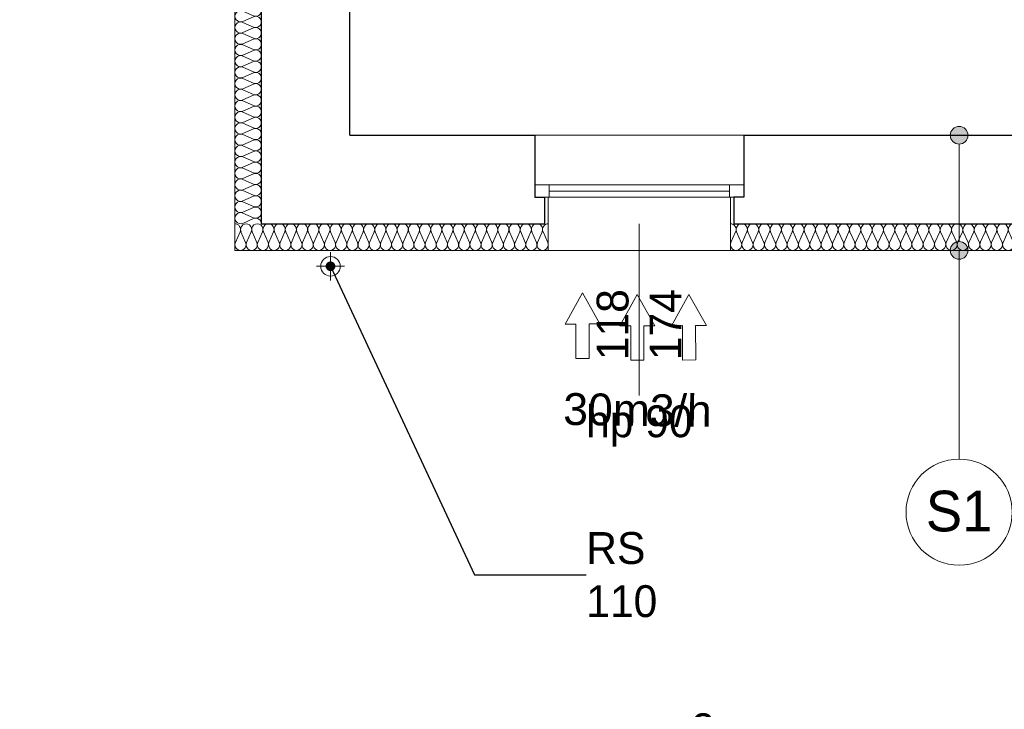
# Model space of a CAD drawing. Header units: millimetres. Extents: x -17429 to 155243, y -2908 to 188569.
# Tile 57 of 113: x -12277 to -6713, y 88723 to 92619. Entities that reach past the tile are written whole.
import ezdxf

# ---------------------------------------------------------------- set-up
doc = ezdxf.new("R2010")
doc.units = ezdxf.units.MM
doc.header["$MEASUREMENT"] = 0
doc.layers.get('0').update_dxf_attribs({"lineweight": 5})
for name, color, linetype in [('#opisy', 7, 'Continuous'), ('#podkład', 252, 'Continuous'), ('Arch ocieplenie', 252, 'Continuous'), ('Arch opisy', 252, 'Continuous')]:
    doc.layers.add(name, color=color, linetype=linetype)
doc.layers.add('arch izolacje_Nr_Pióra__3', color=7, linetype='Continuous', lineweight=13, true_color=0xff6600)
doc.layers.add('Arch ocieplenie_Nr_Pióra__22', color=7, linetype='Continuous', lineweight=9, true_color=0x7f7f7f)
for name, color, linetype, lineweight in [('Arch opisy_Nr_Pióra__1', 252, 'Continuous', 25), ('Arch opisy_Nr_Pióra__21', 252, 'Continuous', 13), ('INWENT ODWODNIENIE_Nr_Pióra__21', 252, 'Continuous', 13), ('INWENT OPISY_Nr_Pióra__21', 252, 'Continuous', 13), ('INWENT. OKNA_Nr_Pióra__5', 7, 'Continuous', 13), ('INWENT.ŚCIANY_Nr_Pióra__1', 252, 'Continuous', 25), ('INWENT.ŚCIANY_Nr_Pióra__21', 7, 'Continuous', 13)]:
    doc.layers.add(name, color=color, linetype=linetype, lineweight=lineweight)
doc.styles.add('ARIAL', font='arial.ttf', dxfattribs={"width": 0.75})
doc.styles.add('GENERATED_STYLE_2', font='txt')
doc.styles.add('GENERATED_STYLE_4', font='txt')
doc.styles.add('GENERATED_STYLE_6', font='txt')
doc.dimstyles.new('GENERATED_STYLE__6', dxfattribs={"dimtxt": 0.18, "dimasz": 109.44, "dimexe": 0.18, "dimexo": 0.0625, "dimgap": 0.09, "dimtad": 0, "dimtih": 1, "dimtoh": 1, "dimdec": 4, "dimzin": 0, "dimdsep": 46, "dimcen": 0.09, "dimadec": 0, "dimazin": 0, "dimtfac": 1, "dimtdec": 4, "dimtmove": 0, "dimatfit": 3, "dimldrblk": 'ARROWHEAD_11', "dimfxl": 1, "dimtolj": 1, "dimtzin": 0, "dimarcsym": 0})

# ---------------------------------------------------------------- blocks, each defined once
blk = doc.blocks.new('jhjhhh')
at = {"layer": 'Arch opisy_Nr_Pióra__1', "color": 252, "linetype": 'Continuous', "insert": (-19021.1, 81040.3), "char_height": 250.009, "width": 8087.779, "attachment_point": 7, "style": 'GENERATED_STYLE_6'}
blk.add_mtext('     1.1^Iklatka schod.^I33,38 m{\\H0.7x;\\A1;\\S2^  ;}\\A1;^I\\P     1.2^Izmywak^I^I18,54 m{\\H0.7x;\\S2^  ;}^I\\P     1.3^Ipom.socjalne^I7,70 m{\\H0.7x;\\S2^  ;}^I\\P     1.4^Iłazienka^I^I2,13 m{\\H0.7x;\\S2^  ;}^I\\P     1.5^Ikomunikacja^I3,15 m{\\H0.7x;\\S2^  ;}^I\\P     1.6^Ikomunikacja^I3,82 m{\\H0.7x;\\S2^  ;}^I\\P     1.7^I{\\W0.8;gab. pielęgniarki}^I9,77 m{\\H0.7x;\\S2^  ;}^I\\P     1.8^I{\\W0.7;sala przedszkolna}^I67,27 m{\\H0.7x;\\S2^  ;}^I\\P     1.9^Iłazienka^I^I12,14 m{\\H0.7x;\\S2^  ;}^I\\P     1.10^I{\\W0.7;sala przedszkolna}^I61,53 m{\\H0.7x;\\S2^  ;}^I\\P     1.11^Iłazienka^I^I10,54 m{\\H0.7x;\\S2^  ;}^I\\P     1.12^Ipom. gosp.^I1,92 m{\\H0.7x;\\S2^  ;}^I^I', dxfattribs=at)
blk = doc.blocks.new('Izolacja cieplna 14_111', base_point=(-6210.9, 91465.9))
at = {"layer": 'Arch ocieplenie_Nr_Pióra__22', "linetype": 'Continuous'}
for p, q in [((-8231.6, 91421.2), (-8258.2, 91360.6)), ((-8199.6, 91360.6), (-8226.2, 91421.2)), ((-8167.5, 91421.2), (-8194.2, 91360.6)), ((-8135.5, 91360.6), (-8162.1, 91421.2)), ((-8103.5, 91421.2), (-8130.1, 91360.6)), ((-8071.4, 91360.6), (-8098.1, 91421.2)), ((-8039.4, 91421.2), (-8066.1, 91360.6)), ((-8007.4, 91360.6), (-8034, 91421.2)), ((-7975.3, 91421.2), (-8002, 91360.6)), ((-7943.3, 91360.6), (-7970, 91421.2)), ((-7911.3, 91421.2), (-7937.9, 91360.6)), ((-7879.2, 91360.6), (-7905.9, 91421.2)), ((-7847.2, 91421.2), (-7873.9, 91360.6)), ((-7815.2, 91360.6), (-7841.8, 91421.2)), ((-7783.2, 91421.2), (-7809.8, 91360.6)), ((-7751.1, 91360.6), (-7777.8, 91421.2)), ((-7719.1, 91421.2), (-7745.7, 91360.6)), ((-7687.1, 91360.6), (-7713.7, 91421.2)), ((-7655, 91421.2), (-7681.7, 91360.6)), ((-7623, 91360.6), (-7649.6, 91421.2)), ((-7591, 91421.2), (-7617.6, 91360.6)), ((-7558.9, 91360.6), (-7585.6, 91421.2)), ((-7526.9, 91421.2), (-7553.6, 91360.6)), ((-7494.9, 91360.6), (-7521.5, 91421.2)), ((-7462.8, 91421.2), (-7489.5, 91360.6)), ((-7430.8, 91360.6), (-7457.5, 91421.2)), ((-7398.8, 91421.2), (-7425.4, 91360.6)), ((-7366.7, 91360.6), (-7393.4, 91421.2)), ((-7334.7, 91421.2), (-7361.4, 91360.6)), ((-7302.7, 91360.6), (-7329.3, 91421.2)), ((-7270.7, 91421.2), (-7297.3, 91360.6)), ((-7238.6, 91360.6), (-7265.3, 91421.2)), ((-7206.6, 91421.2), (-7233.2, 91360.6)), ((-7174.6, 91360.6), (-7201.2, 91421.2)), ((-7142.5, 91421.2), (-7169.2, 91360.6)), ((-7110.5, 91360.6), (-7137.1, 91421.2)), ((-7078.5, 91421.2), (-7105.1, 91360.6)), ((-7046.4, 91360.6), (-7073.1, 91421.2)), ((-7014.4, 91421.2), (-7041.1, 91360.6)), ((-6982.4, 91360.6), (-7009, 91421.2)), ((-6950.3, 91421.2), (-6977, 91360.6)), ((-6918.3, 91360.6), (-6945, 91421.2)), ((-6886.3, 91421.2), (-6912.9, 91360.6)), ((-6854.2, 91360.6), (-6880.9, 91421.2)), ((-6822.2, 91421.2), (-6848.9, 91360.6)), ((-6790.2, 91360.6), (-6816.8, 91421.2)), ((-6758.2, 91421.2), (-6784.8, 91360.6)), ((-6726.1, 91360.6), (-6752.8, 91421.2)), ((-6694.1, 91421.2), (-6720.7, 91360.6)), ((-6662.1, 91360.6), (-6688.7, 91421.2)), ((-6630, 91421.2), (-6656.7, 91360.6)), ((-6598, 91360.6), (-6624.6, 91421.2)), ((-6566, 91421.2), (-6592.6, 91360.6)), ((-6533.9, 91360.6), (-6560.6, 91421.2)), ((-6501.9, 91421.2), (-6528.6, 91360.6)), ((-6469.9, 91360.6), (-6496.5, 91421.2)), ((-6437.8, 91421.2), (-6464.5, 91360.6)), ((-6405.8, 91360.6), (-6432.5, 91421.2)), ((-6373.8, 91421.2), (-6400.4, 91360.6)), ((-6341.7, 91360.6), (-6368.4, 91421.2)), ((-6309.7, 91421.2), (-6336.4, 91360.6)), ((-6277.7, 91360.6), (-6304.3, 91421.2)), ((-6245.7, 91421.2), (-6272.3, 91360.6)), ((-6213.6, 91360.6), (-6240.3, 91421.2))]:
    blk.add_line(p, q, dxfattribs=at)
for centre, start_param, end_param in [((-8260.9, 91434), 2.7288, 4.712389), ((-8196.9, 91434), 2.7288, 6.695979), ((-8132.8, 91434), 2.7288, 6.695979), ((-8068.7, 91434), 2.7288, 6.695979), ((-8004.7, 91434), 2.7288, 6.695979), ((-7940.6, 91434), 2.7288, 6.695979), ((-7876.6, 91434), 2.7288, 6.695979), ((-7812.5, 91434), 2.7288, 6.695979), ((-7748.4, 91434), 2.7288, 6.695979), ((-7684.4, 91434), 2.7288, 6.695979), ((-7620.3, 91434), 2.7288, 6.695979), ((-7556.2, 91434), 2.7288, 6.695979), ((-7492.2, 91434), 2.7288, 6.695979), ((-7428.1, 91434), 2.7288, 6.695979), ((-7364.1, 91434), 2.7288, 6.695979), ((-7300, 91434), 2.7288, 6.695979), ((-7235.9, 91434), 2.7288, 6.695979), ((-7171.9, 91434), 2.7288, 6.695979), ((-7107.8, 91434), 2.7288, 6.695979), ((-7043.7, 91434), 2.7288, 6.695979), ((-6979.7, 91434), 2.7288, 6.695979), ((-6915.6, 91434), 2.7288, 6.695979), ((-6851.6, 91434), 2.7288, 6.695979), ((-6787.5, 91434), 2.7288, 6.695979), ((-6723.4, 91434), 2.7288, 6.695979), ((-6659.4, 91434), 2.7288, 6.695979), ((-6595.3, 91434), 2.7288, 6.695979), ((-6531.2, 91434), 2.7288, 6.695979), ((-6467.2, 91434), 2.7288, 6.695979), ((-6403.1, 91434), 2.7288, 6.695979), ((-6339.1, 91434), 2.7288, 6.695979), ((-6275, 91434), 2.7288, 6.695979), ((-6210.9, 91434), 4.712389, 6.695979), ((-8228.9, 91347.8), 5.870392, 9.837571), ((-8164.8, 91347.8), 5.870392, 9.837571), ((-8100.8, 91347.8), 5.870392, 9.837571), ((-8036.7, 91347.8), 5.870392, 9.837571), ((-7972.6, 91347.8), 5.870392, 9.837571), ((-7908.6, 91347.8), 5.870392, 9.837571), ((-7844.5, 91347.8), 5.870392, 9.837571), ((-7780.5, 91347.8), 5.870392, 9.837571), ((-7716.4, 91347.8), 5.870392, 9.837571), ((-7652.3, 91347.8), 5.870392, 9.837571), ((-7588.3, 91347.8), 5.870392, 9.837571), ((-7524.2, 91347.8), 5.870392, 9.837571), ((-7460.1, 91347.8), 5.870392, 9.837571), ((-7396.1, 91347.8), 5.870392, 9.837571), ((-7332, 91347.8), 5.870392, 9.837571), ((-7268, 91347.8), 5.870392, 9.837571), ((-7203.9, 91347.8), 5.870392, 9.837571), ((-7139.8, 91347.8), 5.870392, 9.837571), ((-7075.8, 91347.8), 5.870392, 9.837571), ((-7011.7, 91347.8), 5.870392, 9.837571), ((-6947.6, 91347.8), 5.870392, 9.837571), ((-6883.6, 91347.8), 5.870392, 9.837571), ((-6819.5, 91347.8), 5.870392, 9.837571), ((-6755.5, 91347.8), 5.870392, 9.837571), ((-6691.4, 91347.8), 5.870392, 9.837571), ((-6627.3, 91347.8), 5.870392, 9.837571), ((-6563.3, 91347.8), 5.870392, 9.837571), ((-6499.2, 91347.8), 5.870392, 9.837571), ((-6435.1, 91347.8), 5.870392, 9.837571), ((-6371.1, 91347.8), 5.870392, 9.837571), ((-6307, 91347.8), 5.870392, 9.837571), ((-6243, 91347.8), 5.870392, 9.837571)]:
    blk.add_ellipse(centre, major_axis=(-32, 0), ratio=0.995956, start_param=start_param, end_param=end_param, dxfattribs=at)
blk = doc.blocks.new('Izolacja cieplna 14_112', base_point=(-9290.9, 91465.9))
at = {"layer": 'Arch ocieplenie_Nr_Pióra__22', "linetype": 'Continuous'}
for p, q in [((-11032, 91421.2), (-11058.3, 91360.6)), ((-11000.4, 91360.6), (-11026.7, 91421.2)), ((-10968.8, 91421.2), (-10995.1, 91360.6)), ((-10937.2, 91360.6), (-10963.5, 91421.2)), ((-10905.5, 91421.2), (-10931.8, 91360.6)), ((-10873.9, 91360.6), (-10900.2, 91421.2)), ((-10842.3, 91421.2), (-10868.6, 91360.6)), ((-10810.7, 91360.6), (-10837, 91421.2)), ((-10779.1, 91421.2), (-10805.4, 91360.6)), ((-10747.5, 91360.6), (-10773.8, 91421.2)), ((-10715.9, 91421.2), (-10742.2, 91360.6)), ((-10684.3, 91360.6), (-10710.6, 91421.2)), ((-10652.7, 91421.2), (-10679, 91360.6)), ((-10621.1, 91360.6), (-10647.4, 91421.2)), ((-10589.5, 91421.2), (-10615.8, 91360.6)), ((-10557.9, 91360.6), (-10584.2, 91421.2)), ((-10526.3, 91421.2), (-10552.6, 91360.6)), ((-10494.7, 91360.6), (-10521, 91421.2)), ((-10463, 91421.2), (-10489.3, 91360.6)), ((-10431.4, 91360.6), (-10457.7, 91421.2)), ((-10399.8, 91421.2), (-10426.1, 91360.6)), ((-10368.2, 91360.6), (-10394.5, 91421.2)), ((-10336.6, 91421.2), (-10362.9, 91360.6)), ((-10305, 91360.6), (-10331.3, 91421.2)), ((-10273.4, 91421.2), (-10299.7, 91360.6)), ((-10241.8, 91360.6), (-10268.1, 91421.2)), ((-10210.2, 91421.2), (-10236.5, 91360.6)), ((-10178.6, 91360.6), (-10204.9, 91421.2)), ((-10147, 91421.2), (-10173.3, 91360.6)), ((-10115.4, 91360.6), (-10141.7, 91421.2)), ((-10083.8, 91421.2), (-10110.1, 91360.6)), ((-10052.2, 91360.6), (-10078.5, 91421.2)), ((-10020.5, 91421.2), (-10046.8, 91360.6)), ((-9988.9, 91360.6), (-10015.2, 91421.2)), ((-9957.3, 91421.2), (-9983.6, 91360.6)), ((-9925.7, 91360.6), (-9952, 91421.2)), ((-9894.1, 91421.2), (-9920.4, 91360.6)), ((-9862.5, 91360.6), (-9888.8, 91421.2)), ((-9830.9, 91421.2), (-9857.2, 91360.6)), ((-9799.3, 91360.6), (-9825.6, 91421.2)), ((-9767.7, 91421.2), (-9794, 91360.6)), ((-9736.1, 91360.6), (-9762.4, 91421.2)), ((-9704.5, 91421.2), (-9730.8, 91360.6)), ((-9672.9, 91360.6), (-9699.2, 91421.2)), ((-9641.3, 91421.2), (-9667.6, 91360.6)), ((-9609.7, 91360.6), (-9636, 91421.2)), ((-9578, 91421.2), (-9604.3, 91360.6)), ((-9546.4, 91360.6), (-9572.7, 91421.2)), ((-9514.8, 91421.2), (-9541.1, 91360.6)), ((-9483.2, 91360.6), (-9509.5, 91421.2)), ((-9451.6, 91421.2), (-9477.9, 91360.6)), ((-9420, 91360.6), (-9446.3, 91421.2)), ((-9388.4, 91421.2), (-9414.7, 91360.6)), ((-9356.8, 91360.6), (-9383.1, 91421.2)), ((-9325.2, 91421.2), (-9351.5, 91360.6)), ((-9293.6, 91360.6), (-9319.9, 91421.2))]:
    blk.add_line(p, q, dxfattribs=at)
for centre, start_param, end_param in [((-11060.9, 91434), 1.158004, 3.141593), ((-10997.7, 91434), 1.158004, 5.125183), ((-10934.5, 91434), 1.158004, 5.125183), ((-10871.3, 91434), 1.158004, 5.125183), ((-10808.1, 91434), 1.158004, 5.125183), ((-10744.9, 91434), 1.158004, 5.125183), ((-10681.6, 91434), 1.158004, 5.125183), ((-10618.4, 91434), 1.158004, 5.125183), ((-10555.2, 91434), 1.158004, 5.125183), ((-10492, 91434), 1.158004, 5.125183), ((-10428.8, 91434), 1.158004, 5.125183), ((-10365.6, 91434), 1.158004, 5.125183), ((-10302.4, 91434), 1.158004, 5.125183), ((-10239.1, 91434), 1.158004, 5.125183), ((-10175.9, 91434), 1.158004, 5.125183), ((-10112.7, 91434), 1.158004, 5.125183), ((-10049.5, 91434), 1.158004, 5.125183), ((-9986.3, 91434), 1.158004, 5.125183), ((-9923.1, 91434), 1.158004, 5.125183), ((-9859.9, 91434), 1.158004, 5.125183), ((-9796.6, 91434), 1.158004, 5.125183), ((-9733.4, 91434), 1.158004, 5.125183), ((-9670.2, 91434), 1.158004, 5.125183), ((-9607, 91434), 1.158004, 5.125183), ((-9543.8, 91434), 1.158004, 5.125183), ((-9480.6, 91434), 1.158004, 5.125183), ((-9417.4, 91434), 1.158004, 5.125183), ((-9354.1, 91434), 1.158004, 5.125183), ((-9290.9, 91434), 3.141593, 5.125182), ((-11029.3, 91347.8), 4.299595, 8.266775), ((-10966.1, 91347.8), 4.299595, 8.266775), ((-10902.9, 91347.8), 4.299595, 8.266775), ((-10839.7, 91347.8), 4.299595, 8.266775), ((-10776.5, 91347.8), 4.299595, 8.266775), ((-10713.3, 91347.8), 4.299595, 8.266775), ((-10650, 91347.8), 4.299595, 8.266775), ((-10586.8, 91347.8), 4.299595, 8.266775), ((-10523.6, 91347.8), 4.299595, 8.266775), ((-10460.4, 91347.8), 4.299595, 8.266775), ((-10397.2, 91347.8), 4.299595, 8.266775), ((-10334, 91347.8), 4.299595, 8.266775), ((-10270.8, 91347.8), 4.299595, 8.266775), ((-10207.5, 91347.8), 4.299595, 8.266775), ((-10144.3, 91347.8), 4.299595, 8.266775), ((-10081.1, 91347.8), 4.299595, 8.266775), ((-10017.9, 91347.8), 4.299595, 8.266775), ((-9954.7, 91347.8), 4.299595, 8.266775), ((-9891.5, 91347.8), 4.299595, 8.266775), ((-9828.3, 91347.8), 4.299595, 8.266775), ((-9765, 91347.8), 4.299595, 8.266775), ((-9701.8, 91347.8), 4.299595, 8.266775), ((-9638.6, 91347.8), 4.299595, 8.266775), ((-9575.4, 91347.8), 4.299595, 8.266775), ((-9512.2, 91347.8), 4.299595, 8.266775), ((-9449, 91347.8), 4.299595, 8.266775), ((-9385.8, 91347.8), 4.299595, 8.266775), ((-9322.5, 91347.8), 4.299595, 8.266775)]:
    blk.add_ellipse(centre, major_axis=(0, -31.9), ratio=0.990766, start_param=start_param, end_param=end_param, dxfattribs=at)
blk = doc.blocks.new('Izolacja cieplna 14_113', base_point=(-10910.9, 91465.9))
at = {"layer": 'Arch ocieplenie_Nr_Pióra__22', "linetype": 'Continuous'}
for p, q in [((-10955.6, 94541.8), (-11016.2, 94568.2)), ((-11016.2, 94510.1), (-10955.6, 94536.5)), ((-10955.6, 94478.5), (-11016.2, 94504.8)), ((-11016.2, 94446.8), (-10955.6, 94473.1)), ((-10955.6, 94415.1), (-11016.2, 94441.5)), ((-11016.2, 94383.4), (-10955.6, 94409.8)), ((-10955.6, 94351.7), (-11016.2, 94378.1)), ((-11016.2, 94320), (-10955.6, 94346.4)), ((-10955.6, 94288.4), (-11016.2, 94314.7)), ((-11016.2, 94256.7), (-10955.6, 94283)), ((-10955.6, 94225), (-11016.2, 94251.4)), ((-11016.2, 94193.3), (-10955.6, 94219.7)), ((-10955.6, 94161.6), (-11016.2, 94188)), ((-11016.2, 94129.9), (-10955.6, 94156.3)), ((-10955.6, 94098.3), (-11016.2, 94124.6)), ((-11016.2, 94066.6), (-10955.6, 94092.9)), ((-10955.6, 94034.9), (-11016.2, 94061.3)), ((-11016.2, 94003.2), (-10955.6, 94029.6)), ((-10955.6, 93971.5), (-11016.2, 93997.9)), ((-11016.2, 93939.8), (-10955.6, 93966.2)), ((-10955.6, 93908.2), (-11016.2, 93934.5)), ((-11016.2, 93876.5), (-10955.6, 93902.8)), ((-10955.6, 93844.8), (-11016.2, 93871.2)), ((-11016.2, 93813.1), (-10955.6, 93839.5)), ((-10955.6, 93781.4), (-11016.2, 93807.8)), ((-11016.2, 93749.7), (-10955.6, 93776.1)), ((-10955.6, 93718.1), (-11016.2, 93744.4)), ((-11016.2, 93686.4), (-10955.6, 93712.7)), ((-10955.6, 93654.7), (-11016.2, 93681)), ((-11016.2, 93623), (-10955.6, 93649.4)), ((-10955.6, 93591.3), (-11016.2, 93617.7)), ((-11016.2, 93559.6), (-10955.6, 93586)), ((-10955.6, 93528), (-11016.2, 93554.3)), ((-11016.2, 93496.3), (-10955.6, 93522.6)), ((-10955.6, 93464.6), (-11016.2, 93490.9)), ((-11016.2, 93432.9), (-10955.6, 93459.3)), ((-10955.6, 93401.2), (-11016.2, 93427.6)), ((-11016.2, 93369.5), (-10955.6, 93395.9)), ((-10955.6, 93337.9), (-11016.2, 93364.2)), ((-11016.2, 93306.2), (-10955.6, 93332.5)), ((-10955.6, 93274.5), (-11016.2, 93300.8)), ((-11016.2, 93242.8), (-10955.6, 93269.2)), ((-10955.6, 93211.1), (-11016.2, 93237.5)), ((-11016.2, 93179.4), (-10955.6, 93205.8)), ((-10955.6, 93147.8), (-11016.2, 93174.1)), ((-11016.2, 93116.1), (-10955.6, 93142.4)), ((-10955.6, 93084.4), (-11016.2, 93110.7)), ((-11016.2, 93052.7), (-10955.6, 93079.1)), ((-10955.6, 93021), (-11016.2, 93047.4)), ((-11016.2, 92989.3), (-10955.6, 93015.7)), ((-10955.6, 92957.6), (-11016.2, 92984)), ((-11016.2, 92926), (-10955.6, 92952.3)), ((-10955.6, 92894.3), (-11016.2, 92920.6)), ((-11016.2, 92862.6), (-10955.6, 92889)), ((-10955.6, 92830.9), (-11016.2, 92857.3)), ((-11016.2, 92799.2), (-10955.6, 92825.6)), ((-10955.6, 92767.5), (-11016.2, 92793.9)), ((-11016.2, 92735.9), (-10955.6, 92762.2)), ((-10955.6, 92704.2), (-11016.2, 92730.5)), ((-11016.2, 92672.5), (-10955.6, 92698.9)), ((-10955.6, 92640.8), (-11016.2, 92667.2)), ((-11016.2, 92609.1), (-10955.6, 92635.5)), ((-10955.6, 92577.4), (-11016.2, 92603.8)), ((-11016.2, 92545.8), (-10955.6, 92572.1)), ((-10955.6, 92514.1), (-11016.2, 92540.4)), ((-11016.2, 92482.4), (-10955.6, 92508.8)), ((-10955.6, 92450.7), (-11016.2, 92477.1)), ((-11016.2, 92419), (-10955.6, 92445.4)), ((-10955.6, 92387.3), (-11016.2, 92413.7)), ((-11016.2, 92355.7), (-10955.6, 92382)), ((-10955.6, 92324), (-11016.2, 92350.3)), ((-11016.2, 92292.3), (-10955.6, 92318.7)), ((-10955.6, 92260.6), (-11016.2, 92287)), ((-11016.2, 92228.9), (-10955.6, 92255.3)), ((-10955.6, 92197.2), (-11016.2, 92223.6)), ((-11016.2, 92165.6), (-10955.6, 92191.9)), ((-10955.6, 92133.9), (-11016.2, 92160.2)), ((-11016.2, 92102.2), (-10955.6, 92128.6)), ((-10955.6, 92070.5), (-11016.2, 92096.9)), ((-11016.2, 92038.8), (-10955.6, 92065.2)), ((-10955.6, 92007.1), (-11016.2, 92033.5)), ((-11016.2, 91975.5), (-10955.6, 92001.8)), ((-10955.6, 91943.8), (-11016.2, 91970.1)), ((-11016.2, 91912.1), (-10955.6, 91938.4)), ((-10955.6, 91880.4), (-11016.2, 91906.8)), ((-11016.2, 91848.7), (-10955.6, 91875.1)), ((-10955.6, 91817), (-11016.2, 91843.4)), ((-11016.2, 91785.4), (-10955.6, 91811.7)), ((-10955.6, 91753.7), (-11016.2, 91780)), ((-11016.2, 91722), (-10955.6, 91748.3)), ((-10955.6, 91690.3), (-11016.2, 91716.7)), ((-11016.2, 91658.6), (-10955.6, 91685)), ((-10955.6, 91626.9), (-11016.2, 91653.3)), ((-11016.2, 91595.3), (-10955.6, 91621.6)), ((-10955.6, 91563.6), (-11016.2, 91589.9)), ((-11016.2, 91531.9), (-10955.6, 91558.2)), ((-10955.6, 91500.2), (-11016.2, 91526.6)), ((-11016.2, 91468.5), (-10955.6, 91494.9))]:
    blk.add_line(p, q, dxfattribs=at)
for centre, start_param, end_param in [((-11029, 94539.2), 4.299595, 8.266775), ((-10942.8, 94570.9), 1.158004, 3.141593), ((-10942.8, 94507.5), 1.158004, 5.125183), ((-11029, 94475.8), 4.299595, 8.266775), ((-10942.8, 94444.1), 1.158004, 5.125183), ((-11029, 94412.4), 4.299595, 8.266775), ((-11029, 94349.1), 4.299595, 8.266775), ((-10942.8, 94380.8), 1.158004, 5.125183), ((-11029, 94285.7), 4.299595, 8.266775), ((-10942.8, 94317.4), 1.158004, 5.125183), ((-11029, 94222.3), 4.299595, 8.266775), ((-10942.8, 94254), 1.158004, 5.125183), ((-10942.8, 94190.6), 1.158004, 5.125183), ((-11029, 94159), 4.299595, 8.266775), ((-10942.8, 94127.3), 1.158004, 5.125183), ((-11029, 94095.6), 4.299595, 8.266775), ((-10942.8, 94063.9), 1.158004, 5.125183), ((-11029, 94032.2), 4.299595, 8.266775), ((-10942.8, 94000.5), 1.158004, 5.125183), ((-11029, 93968.9), 4.299595, 8.266775), ((-11029, 93905.5), 4.299595, 8.266775), ((-10942.8, 93937.2), 1.158004, 5.125183), ((-11029, 93842.1), 4.299595, 8.266775), ((-10942.8, 93873.8), 1.158004, 5.125183), ((-11029, 93778.8), 4.299595, 8.266775), ((-10942.8, 93810.4), 1.158004, 5.125183), ((-10942.8, 93747.1), 1.158004, 5.125183), ((-11029, 93715.4), 4.299595, 8.266775), ((-10942.8, 93683.7), 1.158004, 5.125183), ((-11029, 93652), 4.299595, 8.266775), ((-10942.8, 93620.3), 1.158004, 5.125183), ((-11029, 93588.7), 4.299595, 8.266775), ((-10942.8, 93557), 1.158004, 5.125183), ((-11029, 93525.3), 4.299595, 8.266775), ((-11029, 93461.9), 4.299595, 8.266775), ((-10942.8, 93493.6), 1.158004, 5.125183), ((-11029, 93398.6), 4.299595, 8.266775), ((-10942.8, 93430.2), 1.158004, 5.125183), ((-11029, 93335.2), 4.299595, 8.266775), ((-10942.8, 93366.9), 1.158004, 5.125183), ((-10942.8, 93303.5), 1.158004, 5.125183), ((-11029, 93271.8), 4.299595, 8.266775), ((-10942.8, 93240.1), 1.158004, 5.125183), ((-11029, 93208.5), 4.299595, 8.266775), ((-10942.8, 93176.8), 1.158004, 5.125183), ((-11029, 93145.1), 4.299595, 8.266775), ((-10942.8, 93113.4), 1.158004, 5.125183), ((-11029, 93081.7), 4.299595, 8.266775), ((-10942.8, 93050), 1.158004, 5.125183), ((-11029, 93018.4), 4.299595, 8.266775), ((-11029, 92955), 4.299595, 8.266775), ((-10942.8, 92986.7), 1.158004, 5.125183), ((-11029, 92891.6), 4.299595, 8.266775), ((-10942.8, 92923.3), 1.158004, 5.125183), ((-11029, 92828.3), 4.299595, 8.266775), ((-10942.8, 92859.9), 1.158004, 5.125183), ((-10942.8, 92796.6), 1.158004, 5.125183), ((-11029, 92764.9), 4.299595, 8.266775), ((-10942.8, 92733.2), 1.158004, 5.125183), ((-11029, 92701.5), 4.299595, 8.266775), ((-10942.8, 92669.8), 1.158004, 5.125183), ((-11029, 92638.2), 4.299595, 8.266775), ((-10942.8, 92606.5), 1.158004, 5.125183), ((-11029, 92574.8), 4.299595, 8.266775), ((-11029, 92511.4), 4.299595, 8.266775), ((-10942.8, 92543.1), 1.158004, 5.125183), ((-11029, 92448), 4.299595, 8.266775), ((-10942.8, 92479.7), 1.158004, 5.125183), ((-11029, 92384.7), 4.299595, 8.266775), ((-10942.8, 92416.4), 1.158004, 5.125183), ((-10942.8, 92353), 1.158004, 5.125183), ((-11029, 92321.3), 4.299595, 8.266775), ((-10942.8, 92289.6), 1.158004, 5.125183), ((-11029, 92257.9), 4.299595, 8.266775), ((-10942.8, 92226.3), 1.158004, 5.125183), ((-11029, 92194.6), 4.299595, 8.266775), ((-10942.8, 92162.9), 1.158004, 5.125183), ((-11029, 92131.2), 4.299595, 8.266775), ((-11029, 92067.8), 4.299595, 8.266775), ((-10942.8, 92099.5), 1.158004, 5.125183), ((-11029, 92004.5), 4.299595, 8.266775), ((-10942.8, 92036.2), 1.158004, 5.125183), ((-11029, 91941.1), 4.299595, 8.266775), ((-10942.8, 91972.8), 1.158004, 5.125183), ((-10942.8, 91909.4), 1.158004, 5.125183), ((-11029, 91877.7), 4.299595, 8.266775), ((-10942.8, 91846.1), 1.158004, 5.125183), ((-11029, 91814.4), 4.299595, 8.266775), ((-10942.8, 91782.7), 1.158004, 5.125183), ((-11029, 91751), 4.299595, 8.266775), ((-10942.8, 91719.3), 1.158004, 5.125183), ((-11029, 91687.6), 4.299595, 8.266775), ((-11029, 91624.3), 4.299595, 8.266775), ((-10942.8, 91656), 1.158004, 5.125183), ((-11029, 91560.9), 4.299595, 8.266775), ((-10942.8, 91592.6), 1.158004, 5.125183), ((-11029, 91497.5), 4.299595, 8.266775), ((-10942.8, 91529.2), 1.158004, 5.125183), ((-10942.8, 91465.9), 3.141593, 5.125182)]:
    blk.add_ellipse(centre, major_axis=(-31.9, 0), ratio=0.993165, start_param=start_param, end_param=end_param, dxfattribs=at)
blk = doc.blocks.new('Linia_104', base_point=(-6968.7, 91315.9))
at = {"layer": 'Arch opisy_Nr_Pióra__21', "linetype": 'Continuous'}
blk.add_line((-6968.7, 91315.9), (-6968.7, 90136.8), dxfattribs=at)
blk.add_circle((-6968.7, 89836.8), 300, dxfattribs=at)
blk = doc.blocks.new('Linia_105', base_point=(-6968.7, 91965.9))
at = {"layer": 'Arch opisy_Nr_Pióra__21', "linetype": 'Continuous'}
for points in [[(-6918.7, 91965.9), (-6922.5, 91985), (-6933.4, 92001.2), (-6949.6, 92012), (-6968.7, 92015.9), (-6987.9, 92012), (-7004.1, 92001.2), (-7014.9, 91985), (-7018.7, 91965.9), (-7014.9, 91946.7), (-7004.1, 91930.5), (-6987.9, 91919.7), (-6968.7, 91915.9), (-6949.6, 91919.7), (-6933.4, 91930.5), (-6922.5, 91946.7)], [(-6918.7, 91315.9), (-6922.5, 91335), (-6933.4, 91351.2), (-6949.6, 91362), (-6968.7, 91365.9), (-6987.9, 91362), (-7004.1, 91351.2), (-7014.9, 91335), (-7018.7, 91315.9), (-7014.9, 91296.7), (-7004.1, 91280.5), (-6987.9, 91269.7), (-6968.7, 91265.9), (-6949.6, 91269.7), (-6933.4, 91280.5), (-6922.5, 91296.7)]]:
    blk.add_hatch(color=256, dxfattribs=at).paths.add_polyline_path(points, flags=0)
blk.add_line((-6968.7, 91915.9), (-6968.7, 91365.9), dxfattribs=at)
for centre in [(-6968.7, 91965.9), (-6968.7, 91315.9)]:
    blk.add_circle(centre, 50, dxfattribs=at)
blk = doc.blocks.new('ARROWHEAD_11')
at = {"color": 0, "linetype": 'Continuous', "lineweight": 0}
blk.add_line((0, 0), (-1, 0), dxfattribs=at)
at = {"color": 0, "linetype": 'Continuous', "lineweight": 0, "const_width": 0.25, "flags": 128}
blk.add_lwpolyline([(-0.125, 0, 1), (0.125, 0, 1)], format="xyb", close=True, dxfattribs=at)
blk = doc.blocks.new('E210168')
at = {"color": 7, "lineweight": 13}
for p, q in [((19.41, 19.75), (19.41, 13.6)), ((19.41, 19.75), (36.98, 9.88)), ((19.41, 0), (36.98, 9.88)), ((19.41, 6.15), (19.41, 0))]:
    blk.add_line(p, q, dxfattribs=at)
blk.add_lwpolyline([(19.41, 13.6), (0, 13.6), (0, 6.15), (19.41, 6.15)], dxfattribs=at)
blk = doc.blocks.new('parter')
at = {"layer": 'arch izolacje_Nr_Pióra__3', "color": 252, "linetype": 'Continuous'}
for p, q in [((-11060.9, 91315.9), (-11060.9, 103245.9)), ((-11060.9, 91315.9), (-11060.9, 94570.9)), ((-9290.9, 91615.9), (-9290.9, 91315.9)), ((-8260.9, 91315.9), (-8260.9, 91615.9)), ((-9290.9, 91315.9), (-11060.9, 91315.9)), ((32134.1, 91315.9), (-11060.9, 91315.9)), ((-6210.9, 91315.9), (-8260.9, 91315.9))]:
    blk.add_line(p, q, dxfattribs=at)
at = {"layer": 'INWENT ODWODNIENIE_Nr_Pióra__21', "color": 252, "linetype": 'Continuous'}
for p, q in [((-10520.9, 91145.9), (-10520.9, 91305.9)), ((-10600.9, 91225.9), (-10440.9, 91225.9))]:
    blk.add_line(p, q, dxfattribs=at)
blk.add_circle((-10520.9, 91225.9), 55, dxfattribs=at)
at = {"layer": 'INWENT OPISY_Nr_Pióra__21', "color": 252, "linetype": 'Continuous'}
blk.add_line((-8775.9, 91465.9), (-8775.9, 90495.9), dxfattribs=at)
at = {"layer": 'INWENT. OKNA_Nr_Pióra__5', "color": 252, "linetype": 'Continuous'}
for p, q in [((-8185.9, 91685.9), (-9365.9, 91685.9)), ((-9365.9, 91615.9), (-9365.9, 91685.9)), ((-9285.9, 91615.9), (-9285.9, 91685.9)), ((-9285.9, 91650.9), (-8265.9, 91650.9)), ((-8265.9, 91615.9), (-8265.9, 91685.9)), ((-8185.9, 91615.9), (-8185.9, 91685.9)), ((-9365.9, 91615.9), (-8185.9, 91615.9))]:
    blk.add_line(p, q, dxfattribs=at)
at = {"layer": 'INWENT.ŚCIANY_Nr_Pióra__1', "color": 252, "linetype": 'Continuous'}
for p, q in [((-10910.9, 91465.9), (-10910.9, 94550.9)), ((-10410.9, 91965.9), (-10410.9, 93525.9)), ((-10410.9, 91965.9), (-9365.9, 91965.9)), ((-9365.9, 91965.9), (-9365.9, 91615.9)), ((-8185.9, 91965.9), (-6285.9, 91965.9)), ((-8185.9, 91965.9), (-8185.9, 91615.9)), ((-9365.9, 91615.9), (-9310.9, 91615.9)), ((-9310.9, 91615.9), (-9310.9, 91465.9)), ((-8185.9, 91615.9), (-8240.9, 91615.9)), ((-8240.9, 91615.9), (-8240.9, 91465.9)), ((-10910.9, 91465.9), (-9310.9, 91465.9)), ((-8240.9, 91465.9), (-6230.9, 91465.9))]:
    blk.add_line(p, q, dxfattribs=at)
at = {"layer": 'INWENT.ŚCIANY_Nr_Pióra__21', "color": 252, "linetype": 'Continuous'}
blk.add_line((-9365.9, 91965.9), (-8185.9, 91965.9), dxfattribs=at)
at = {"layer": 'Arch ocieplenie', "color": 252, "linetype": 'Continuous', "lineweight": 9}
for name, p in [('Izolacja cieplna 14_113', (-10910.9, 91465.9)), ('Izolacja cieplna 14_112', (-9290.9, 91465.9)), ('Izolacja cieplna 14_111', (-6210.9, 91465.9))]:
    blk.add_blockref(name, p, dxfattribs=at)
at = {"layer": 'Arch opisy', "color": 252, "linetype": 'Continuous'}
for name, p in [('Linia_105', (-6968.7, 91965.9)), ('Linia_104', (-6968.7, 91315.9))]:
    blk.add_blockref(name, p, dxfattribs=at)
at = {"layer": 'Arch opisy_Nr_Pióra__1', "color": 252, "linetype": 'Continuous', "insert": (-6968.7, 89958.2), "char_height": 230, "attachment_point": 2, "style": 'GENERATED_STYLE_4'}
blk.add_mtext('{S1}', dxfattribs=at)
at = {"layer": 'INWENT OPISY_Nr_Pióra__21', "color": 252, "linetype": 'Continuous', "insert": (-9017.1, 90895.9), "char_height": 180, "width": 1346.334, "attachment_point": 2, "rotation": 90, "line_spacing_factor": 0.998099, "style": 'GENERATED_STYLE_2'}
blk.add_mtext('{118\\P174}', dxfattribs=at)
at = {"layer": 'INWENT OPISY_Nr_Pióra__21', "color": 252, "linetype": 'Continuous', "insert": (-8775.9, 90440.2), "char_height": 180, "attachment_point": 2, "style": 'GENERATED_STYLE_2'}
blk.add_mtext('{hp 90}', dxfattribs=at)
at = {"layer": 'INWENT OPISY_Nr_Pióra__21', "color": 252, "linetype": 'Continuous', "insert": (-9075.8, 89482.9), "char_height": 180, "width": 692.895, "attachment_point": 4, "style": 'GENERATED_STYLE_4'}
blk.add_mtext('{RS 110}', dxfattribs=at)
at = {"layer": 'INWENT OPISY_Nr_Pióra__21', "color": 252, "linetype": 'Continuous', "annotation_type": 0, "has_hookline": 1, "hookline_direction": 0, "text_width": 394.3}
blk.add_leader([(-10520.9, 91225.9), (-9706.6, 89482), (-9075.9, 89482.9)], dimstyle='GENERATED_STYLE__6', dxfattribs=at)

msp = doc.modelspace()

# ---------------------------------------------------------------- block references
at = {"layer": '#podkład'}
for name, p in [('parter', (0, 0)), ('jhjhhh', (6331.8, 1618.8))]:
    msp.add_blockref(name, p, dxfattribs=at)
at = {"color": 7, "lineweight": 5, "xscale": 10, "yscale": 10, "zscale": 10, "rotation": 90.09664922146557}
for p in [(-8997.9, 90705.9), (-8688.1, 90696.1), (-8395.8, 90696.6)]:
    msp.add_blockref('E210168', p, dxfattribs=at)

# ---------------------------------------------------------------- texts
at = {"layer": '#opisy', "color": 7, "lineweight": 0, "style": 'ARIAL'}
msp.add_text('30m3/h', height=180, rotation=359.2172, dxfattribs=at).set_placement((-9206.6, 90330.1, 139.7))

doc.saveas('drawing.dxf')
